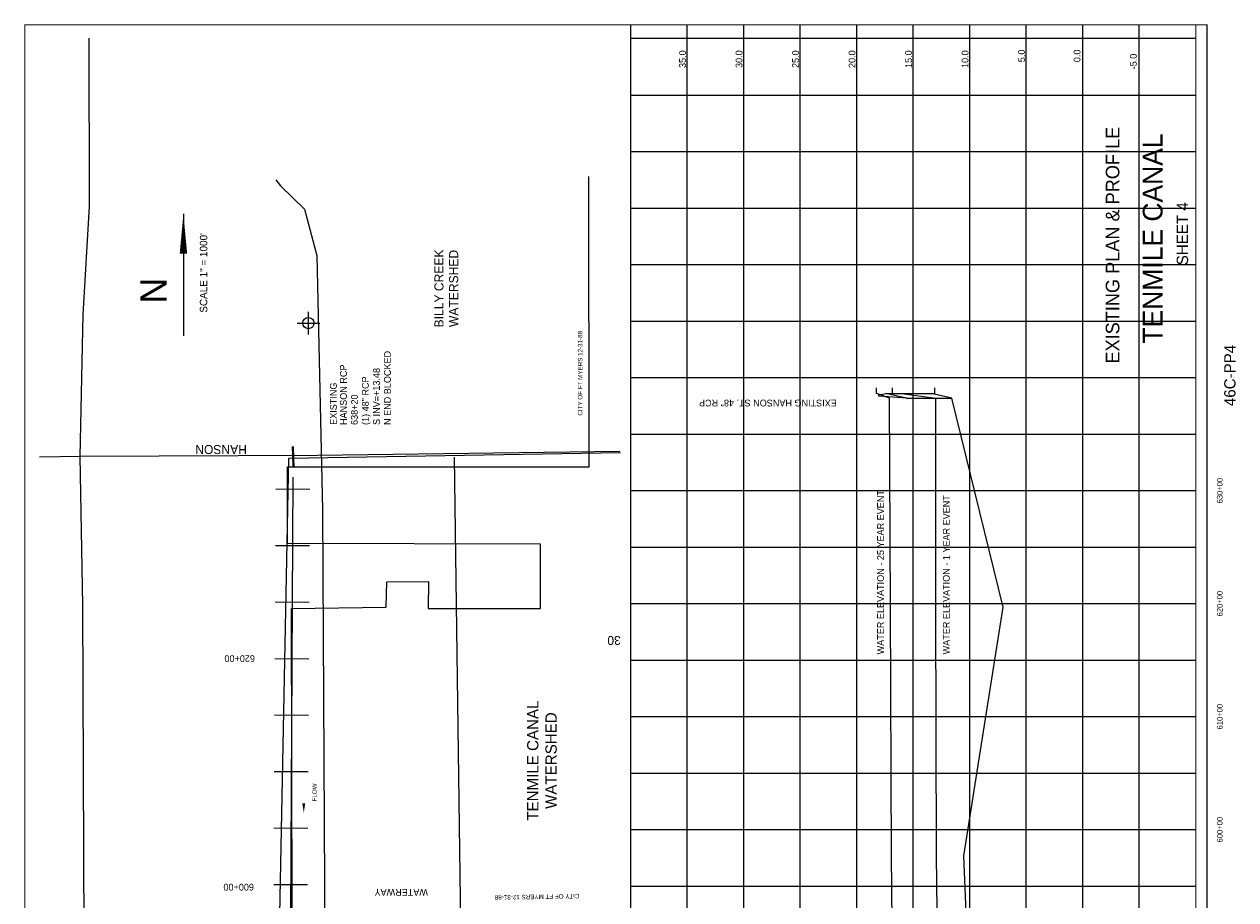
# Model space of a CAD drawing. Extents: x 217723 to 228442, y 820768 to 836778.
# Tile 2 of 2: x 217723 to 228442, y 829031 to 836778. Entities that reach past the tile are written whole.
import ezdxf
from ezdxf.enums import TextEntityAlignment as Align

# ---------------------------------------------------------------- set-up
doc = ezdxf.new("R2010")
doc.units = 0
doc.header["$LTSCALE"] = 800
doc.header["$PDMODE"] = 34
doc.header["$PDSIZE"] = 100
doc.linetypes.add('DASHED', pattern=[0])
doc.linetypes.add('STREAM', pattern=[0])
for name, color, linetype in [('BORDER', 1, 'CONTINUOUS'), ('CITY', 10, 'DASHED'), ('EXISTING', 7, 'CONTINUOUS'), ('GRID', 2, 'CONTINUOUS'), ('MAJROADS', 9, 'CONTINUOUS'), ('MLLTXT', 7, 'CONTINUOUS'), ('RR', 13, 'CONTINUOUS'), ('SEC', 2, 'CONTINUOUS'), ('STATIONS', 7, 'CONTINUOUS'), ('STRUCTTEXT', 7, 'CONTINUOUS'), ('STRUCTURES', 1, 'CONTINUOUS'), ('TEXT', 7, 'CONTINUOUS'), ('TRUNKS', 5, 'STREAM'), ('WSHEDS', 3, 'CONTINUOUS')]:
    doc.layers.add(name, color=color, linetype=linetype)

msp = doc.modelspace()

# ---------------------------------------------------------------- linework, layer by layer
at = {"layer": 'BORDER', "color": 0, "const_width": 10}
msp.add_lwpolyline([(228188, 820773), (228188, 836773), (217728, 836773), (217728, 820773)], close=True, dxfattribs=at)
for points in [[(223088, 820773), (223088, 836773)], [(228088, 820773), (228088, 836773)]]:
    msp.add_lwpolyline(points, dxfattribs=at)
at = {"layer": 'CITY', "color": 0}
msp.add_lwpolyline([(222997, 828948), (220092, 828895), (220088, 831607), (220925, 831621), (220930, 831844), (221299, 831847), (221297, 831607), (222289, 831607), (222291, 832176), (220051, 832184), (220051, 832861), (222720, 832862), (222718, 835430)], dxfattribs=at)
at = {"layer": 'EXISTING', "color": 0}
for p, q in [((225530, 833469), (225347, 833510)), ((225930, 833469), (225747, 833510))]:
    msp.add_line(p, q, dxfattribs=at)
for points in [[(225469, 821148), (225443, 823319), (225438, 823514), (225437, 823515), (225437, 823525), (225437, 823526), (225430, 824025), (225430, 824026), (225430, 824115), (225429, 824116), (225429, 824235), (225424, 826647), (225424, 826648), (225424, 826692), (225424, 826740), (225424, 826770), (225397, 829420), (225386, 831620), (225379, 833469), (225379, 833470), (225266, 833510), (225264, 833511), (225264, 833560)], [(225403, 833560), (225403, 833511), (225487, 833510), (225784, 833470), (225785, 833469), (225784, 831620), (225792, 829420), (225823, 826770), (225823, 826740), (225824, 826692), (225824, 826648), (225824, 826647), (225826, 824235), (225826, 824116), (225826, 824115), (225826, 824026), (225826, 824025), (225833, 823526), (225833, 823525), (225833, 823515), (225833, 823514), (225839, 823319), (225855, 821148)], [(225532, 833469), (225285, 833488), (225285, 833500), (225349, 833510)], [(225347, 833510), (225747, 833510)], [(225530, 833469), (225930, 833469)]]:
    msp.add_lwpolyline(points, dxfattribs=at)
at = {"layer": 'EXISTING', "color": 0, "linetype": 'DASHED'}
msp.add_lwpolyline([(226495, 821148), (226115, 823319), (226115, 823514), (226115, 823515), (226115, 823525), (226099, 823526), (226245, 824025), (226245, 824026), (226220, 824115), (226220, 824116), (226470, 824235), (226265, 826647), (226140, 826648), (226140, 826692), (226140, 826740), (226145, 826770), (226035, 829420), (226385, 831620), (225930, 833469), (225930, 833470), (225747, 833510), (225780, 833511), (225780, 833560)], dxfattribs=at)
at = {"layer": 'GRID', "color": 0}
for points in [[(223588, 820773), (223588, 836773)], [(224088, 820773), (224088, 836773)], [(224588, 820773), (224588, 836773)], [(225088, 820773), (225088, 836773)], [(225588, 820773), (225588, 836773)], [(226088, 820773), (226088, 836773)], [(226588, 820773), (226588, 836773)], [(227088, 820773), (227088, 836773)], [(227588, 820773), (227588, 836773)], [(228088, 836651), (223088, 836651)], [(228088, 836148), (223088, 836148)], [(228088, 835648), (223088, 835648)], [(228088, 835148), (223088, 835148)], [(228088, 834648), (223088, 834648)], [(228088, 834148), (223088, 834148)], [(228088, 833648), (223088, 833648)], [(228088, 833148), (223088, 833148)], [(228088, 832648), (223088, 832648)], [(228088, 832148), (223088, 832148)], [(228088, 831648), (223088, 831648)], [(228088, 831148), (223088, 831148)], [(228088, 830648), (223088, 830648)], [(228088, 830148), (223088, 830148)], [(228088, 829648), (223088, 829648)], [(228088, 829148), (223088, 829148)]]:
    msp.add_lwpolyline(points, dxfattribs=at)
at = {"layer": 'MAJROADS', "color": 0}
for points in [[(218294, 836656), (218298, 835165), (218240, 834210), (218214, 832954), (218238, 831638), (218258, 826543), (218278, 824666), (218250, 824407), (218182, 824172), (218122, 823989), (217943, 823655), (217863, 823518)], [(222993, 832997), (220317, 832963), (218214, 832954), (217859, 832947)], [(221528, 832948), (221582, 828818), (221556, 828259), (221587, 828137), (221847, 827387), (221898, 827132), (221959, 823650), (221929, 822499), (221935, 822126), (221857, 821743), (221773, 821564), (221579, 821308), (221301, 820943), (221254, 820866)]]:
    msp.add_lwpolyline(points, dxfattribs=at)
at = {"layer": 'RR', "color": 0}
msp.add_lwpolyline([(219949, 835402), (219990, 835348), (220202, 835142), (220311, 834732), (220362, 832480), (220424, 820866)], dxfattribs=at)
at = {"layer": 'SEC', "color": 0}
msp.add_point((220237, 834134), dxfattribs=at)
at = {"layer": 'STATIONS', "color": 0}
for p, q in [((219949, 832666), (220249, 832664)), ((219946, 832166), (220246, 832164)), ((219943, 831666), (220243, 831664)), ((219940, 831166), (220240, 831164)), ((219938, 830666), (220238, 830664)), ((219935, 830166), (220235, 830165)), ((219932, 829666), (220232, 829665)), ((219930, 829166), (220230, 829165))]:
    msp.add_line(p, q, dxfattribs=at)
at = {"layer": 'STRUCTURES', "color": 0, "const_width": 20}
msp.add_lwpolyline([(220099, 833042), (220105, 832862)], dxfattribs=at)
at = {"layer": 'TEXT', "color": 0}
msp.add_line((219131, 835101), (219131, 834021), dxfattribs=at)
msp.add_lwpolyline([(219131, 835101, 0, 65.7, 0), (219131, 834749, 65.7, 65.7, 0)], format="xyseb", dxfattribs=at)
at = {"layer": 'TRUNKS', "color": 0, "linetype": 'STREAM'}
msp.add_lwpolyline([(220099, 832770), (220078, 828898), (220234, 823644), (220230, 820866)], dxfattribs=at)
at = {"layer": 'TRUNKS', "color": 0}
msp.add_lwpolyline([(220196, 829799, 0, 25, 0), (220196, 829883, 0, 0, -0.087559), (220205, 829932, 0, 0, 0.245722), (220199, 829976, 0, 0, -0.309425), (220198, 830045, 0, 0, 0), (220199, 830078, 0, 0, 0)], format="xyseb", dxfattribs=at)
at = {"layer": 'WSHEDS', "color": 0}
for points in [[(220077, 820866), (220140, 823642, 0.013127), (220140, 823647), (219984, 828896, -0.012432), (219984, 828901), (220065, 832939)], [(220065, 832939), (222997, 832987, -0.417318)]]:
    msp.add_lwpolyline(points, format="xyb", dxfattribs=at)

# ---------------------------------------------------------------- texts
at = {"layer": 'EXISTING', "color": 0}
for s, height, p in [('EXISTING PLAN & PROFILE', 120, (227412, 834823)), ('46C-PP4', 100, (228440, 833670))]:
    msp.add_text(s, height=height, rotation=90, dxfattribs=at).set_placement(p, align=Align.CENTER)
for s, rotation, p in [('EXISTING HANSON ST. 48" RCP', 180, (224912, 833456)), ('WATER ELEVATION - 25 YEAR EVENT', 90, (225329, 831202)), ('WATER ELEVATION - 1 YEAR EVENT', 90, (225911, 831202))]:
    msp.add_text(s, height=60, rotation=rotation, dxfattribs=at).set_placement(p)
at = {"layer": 'MLLTXT', "color": 0}
for s, p in [('35.0', (223577, 836391)), ('30.0', (224077, 836391)), ('25.0', (224577, 836391)), ('20.0', (225077, 836391)), ('15.0', (225577, 836391)), ('10.0', (226077, 836391)), ('5.0', (226577, 836442)), ('0.0', (227068, 836442)), ('-5.0', (227566, 836379))]:
    msp.add_text(s, height=60, rotation=90, dxfattribs=at).set_placement(p)
at = {"layer": 'STATIONS', "color": 0}
for s, p in [('620+00', (219629, 831195)), ('600+00', (219620, 829172))]:
    msp.add_text(s, height=60, rotation=180, dxfattribs=at).set_placement(p, align=Align.CENTER)
at = {"layer": 'STRUCTTEXT', "color": 0}
for s, p in [('N END BLOCKED', (220966, 833232)), ('HANSON RCP', (220577, 833232)), ('S INV=+13.48', (220869, 833232)), ('EXISTING', (220488, 833233)), ('(1) 48" RCP', (220771, 833232)), ('638+20', (220674, 833232))]:
    msp.add_text(s, height=60, rotation=90, dxfattribs=at).set_placement(p)
at = {"layer": 'TEXT', "color": 0}
for s, height, rotation, p in [('TENMILE CANAL', 175, 90, (227794, 834882)), ('SHEET 4', 100, 90, (228020, 834924)), ('SCALE 1" = 1000\'', 65.73, 90, (219342, 834578)), ('BILLY CREEK', 80, 90, (221432, 834440)), ('WATERSHED', 80, 90, (221562, 834440)), ('N', 235, 270, (218749, 834420)), ('630+00', 50, 90, (228325, 832651)), ('620+00', 50, 90, (228325, 831651)), ('TENMILE CANAL', 100, 90, (222272, 830262)), ('WATERSHED', 100, 90, (222434, 830262)), ('610+00', 50, 90, (228325, 830651)), ('600+00', 50, 90, (228325, 829651)), ('WATERWAY', 60, 180, (221058, 829126))]:
    msp.add_text(s, height=height, rotation=rotation, dxfattribs=at).set_placement(p, align=Align.CENTER)
for s, height, rotation, p in [('CITY OF FT MYERS 12-31-88', 40, 90, (222661, 833315)), ('HANSON', 80, 180, (219693, 833055)), ('30', 80, 180, (223001, 831365)), ('CITY OF FT MYERS 12-31-88', 40, 181, (222635, 829083))]:
    msp.add_text(s, height=height, rotation=rotation, dxfattribs=at).set_placement(p)
at = {"layer": 'TRUNKS', "color": 0}
msp.add_text('FLOW', height=40, rotation=90, dxfattribs=at).set_placement((220311, 829980), align=Align.CENTER)

doc.saveas('drawing.dxf')
